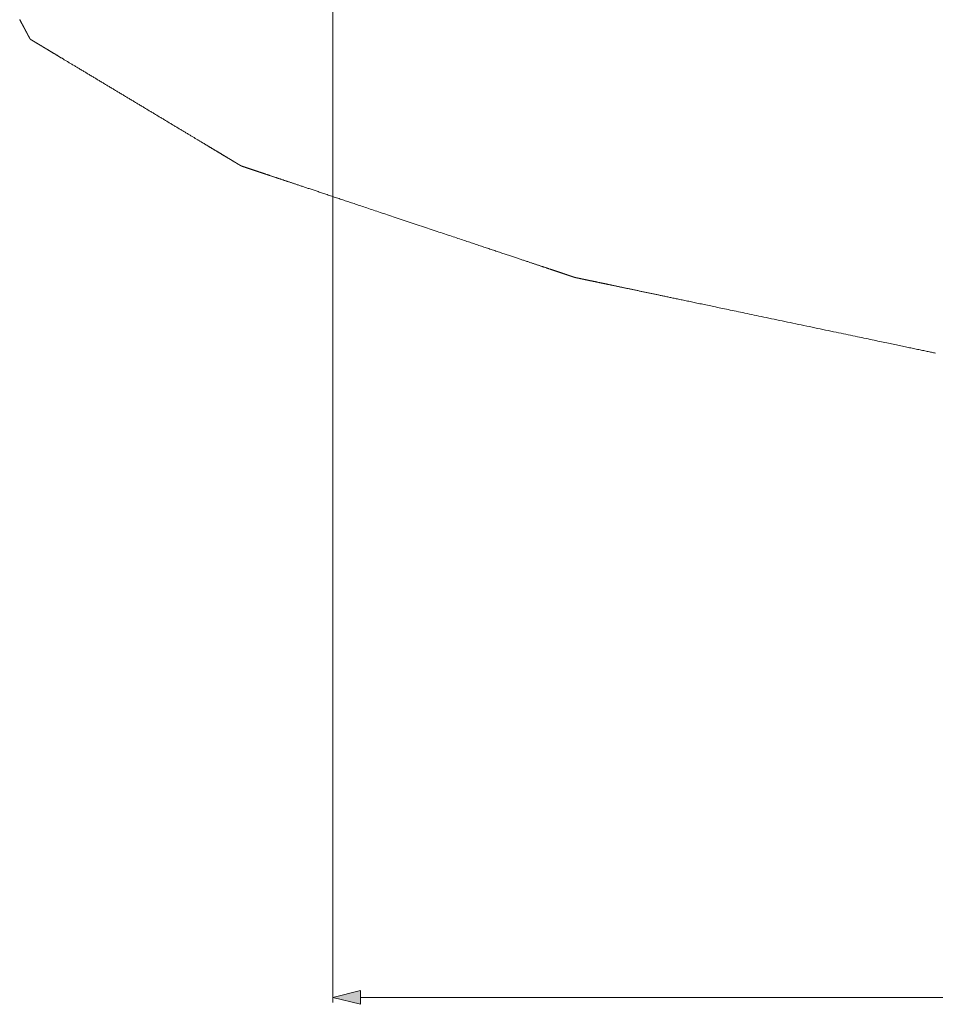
# Model space of a CAD drawing. Header units: inches. Extents: x 0 to 841, y 0 to 594.
# Tile 40 of 129: x 321 to 354, y 200 to 235. Entities that reach past the tile are written whole.
import ezdxf

# ---------------------------------------------------------------- set-up
doc = ezdxf.new("R2010")
doc.units = ezdxf.units.IN
doc.header["$LTSCALE"] = 46.255
doc.header["$MEASUREMENT"] = 0
doc.layers.get('0').update_dxf_attribs({"lineweight": 0})
doc.styles.get("Standard").update_dxf_attribs({"font": 'trium.ttf.shx'})
doc.dimstyles.new('DIMSTYLE_1', dxfattribs={"dimtxt": 2.2, "dimasz": 1, "dimexe": 0.18, "dimexo": 0.0625, "dimgap": 0.09, "dimtad": 1, "dimzin": 0, "dimdsep": 46, "dimtxsty": 'Standard', "dimblk": '_ARROW_FILLED', "dimcen": 0.09, "dimadec": 0, "dimazin": 0, "dimtp": 0.01, "dimtfac": 1, "dimtdec": 4, "dimtix": 1, "dimtmove": 0, "dimatfit": 3, "dimfxl": 1, "dimtolj": 1, "dimtzin": 0, "dimarcsym": 0})

# ---------------------------------------------------------------- blocks, each defined once
blk = doc.blocks.new('_ARROW_FILLED')
at = {"linetype": 'ByBlock'}
blk.add_hatch(color=0, dxfattribs=at).paths.add_polyline_path([(0, 0), (-1, 0.25), (-1, -0.25)], flags=0)
at = {"color": 0, "linetype": 'ByBlock'}
blk.add_lwpolyline([(0, 0), (-1, 0.25), (-1, -0.25), (-1, -0.25)], close=True, dxfattribs=at)

msp = doc.modelspace()

# ---------------------------------------------------------------- linework, layer by layer
at = {"color": 2, "linetype": 'Continuous'}
msp.add_lwpolyline([(320.6592, 235.0075), (320.6638, 234.999), (320.6684, 234.9904), (320.6729, 234.9818), (320.6775, 234.9733), (320.682, 234.9648), (320.6865, 234.9563), (320.691, 234.9479), (320.6954, 234.9395), (320.6999, 234.9312), (320.7043, 234.923), (320.7086, 234.9148), (320.7129, 234.9067), (320.7172, 234.8987), (320.7214, 234.8908), (320.7256, 234.8829), (320.7297, 234.8752), (320.7338, 234.8675), (320.7378, 234.86), (320.7418, 234.8525), (320.7457, 234.8452), (320.7496, 234.8379), (320.7534, 234.8308), (320.7572, 234.8237), (320.7609, 234.8167), (320.7645, 234.8098), (320.7681, 234.8031), (320.7717, 234.7964), (320.7752, 234.7898), (320.7787, 234.7833), (320.7821, 234.7769), (320.7854, 234.7706), (320.7888, 234.7644), (320.792, 234.7583), (320.7952, 234.7522), (320.7984, 234.7463), (320.8015, 234.7405), (320.8045, 234.7348), (320.8075, 234.7291), (320.8105, 234.7236), (320.8134, 234.7181), (320.8162, 234.7128), (320.819, 234.7075), (320.8218, 234.7024), (320.8245, 234.6973), (320.8271, 234.6923), (320.8297, 234.6875), (320.8323, 234.6827), (320.8348, 234.678), (320.8373, 234.6733), (320.8397, 234.6687), (320.8421, 234.6642), (320.8445, 234.6597), (320.8469, 234.6553), (320.8492, 234.6509), (320.8515, 234.6465), (320.8538, 234.6422), (320.8561, 234.6379), (320.8584, 234.6336), (320.8607, 234.6293), (320.863, 234.625), (320.8653, 234.6207), (320.8676, 234.6164), (320.8699, 234.6121), (320.8721, 234.6078), (320.8744, 234.6036), (320.8767, 234.5993), (320.8789, 234.5951), (320.8811, 234.591), (320.8833, 234.5868), (320.8855, 234.5827), (320.8877, 234.5786), (320.8899, 234.5745), (320.892, 234.5705), (320.8941, 234.5666), (320.8962, 234.5626), (320.8983, 234.5588), (320.9003, 234.555), (320.9023, 234.5512), (320.9043, 234.5475), (320.9063, 234.5438), (320.9082, 234.5401), (320.9101, 234.5366), (320.912, 234.533), (320.9138, 234.5295), (320.9157, 234.5261), (320.9175, 234.5227), (320.9193, 234.5194), (320.921, 234.5161), (320.9227, 234.5128), (320.9245, 234.5096), (320.9261, 234.5065), (320.9278, 234.5034), (320.9294, 234.5003), (320.931, 234.4973), (320.9326, 234.4943), (320.9341, 234.4914), (320.9357, 234.4886), (320.9372, 234.4857), (320.9387, 234.483), (320.9401, 234.4803), (320.9415, 234.4776), (320.9429, 234.475), (320.9443, 234.4724), (320.9456, 234.4698), (320.947, 234.4674), (320.9483, 234.4649), (320.9495, 234.4625), (320.9508, 234.4602), (320.952, 234.4578), (320.9533, 234.4555), (320.9545, 234.4533), (320.9557, 234.451), (320.9568, 234.4488), (320.958, 234.4466), (320.9592, 234.4444), (320.9603, 234.4423), (320.9615, 234.4401), (320.9626, 234.438), (320.9638, 234.4358), (320.9649, 234.4337), (320.9661, 234.4315), (320.9672, 234.4294), (320.9683, 234.4272), (320.9695, 234.4251), (320.9706, 234.423), (320.9717, 234.4209), (320.9729, 234.4187), (320.974, 234.4167), (320.9751, 234.4146), (320.9762, 234.4125), (320.9773, 234.4105), (320.9783, 234.4084), (320.9794, 234.4064), (320.9805, 234.4045), (320.9815, 234.4025), (320.9825, 234.4006), (320.9836, 234.3987), (320.9846, 234.3968), (320.9856, 234.3949), (320.9865, 234.3931), (320.9875, 234.3913), (320.9885, 234.3895), (320.9894, 234.3877), (320.9903, 234.386), (320.9912, 234.3842), (320.9922, 234.3825), (320.993, 234.3809), (320.9939, 234.3792), (320.9948, 234.3776), (320.9956, 234.376), (320.9965, 234.3744), (320.9973, 234.3729), (320.9981, 234.3713), (320.9989, 234.3698), (320.9997, 234.3684), (321.0005, 234.3669), (321.0012, 234.3655), (321.002, 234.3641), (321.0027, 234.3627), (321.0035, 234.3613), (321.0042, 234.36), (321.0049, 234.3587), (321.0056, 234.3574), (321.0062, 234.3561), (321.0069, 234.3549), (321.0075, 234.3536), (321.0082, 234.3524), (321.0088, 234.3513), (321.0094, 234.3501), (321.01, 234.349), (321.0106, 234.3479), (321.0112, 234.3468), (321.0118, 234.3457), (321.0123, 234.3446), (321.0129, 234.3436), (321.0135, 234.3425), (321.014, 234.3415), (321.0145, 234.3405), (321.0151, 234.3395), (321.0156, 234.3386), (321.0161, 234.3376), (321.0166, 234.3366), (321.0171, 234.3357), (321.0176, 234.3348), (321.0181, 234.3338), (321.0186, 234.3329), (321.0191, 234.332), (321.0195, 234.3312), (321.02, 234.3303), (321.0204, 234.3294), (321.0209, 234.3286), (321.0213, 234.3277), (321.0218, 234.3269), (321.0222, 234.3261), (321.0226, 234.3253), (321.0231, 234.3245), (321.0235, 234.3237), (321.0239, 234.323), (321.0243, 234.3222), (321.0247, 234.3215), (321.0251, 234.3208), (321.0254, 234.3201), (321.0258, 234.3194), (321.0262, 234.3187), (321.0265, 234.318), (321.0268, 234.3174), (321.0272, 234.3168), (321.0275, 234.3162), (321.0278, 234.3156), (321.0281, 234.315), (321.0284, 234.3144), (321.0287, 234.3139), (321.029, 234.3134), (321.0293, 234.3129), (321.0295, 234.3124), (321.0298, 234.3119), (321.03, 234.3114), (321.0303, 234.311), (321.0305, 234.3106), (321.0307, 234.3101), (321.0309, 234.3097), (321.0312, 234.3093), (321.0314, 234.3089), (321.0316, 234.3085), (321.0318, 234.3081), (321.032, 234.3078), (321.0322, 234.3074), (321.0323, 234.3071), (321.0325, 234.3067), (321.0327, 234.3064), (321.0329, 234.3061), (321.033, 234.3058), (321.0332, 234.3055), (321.0334, 234.3052), (321.0335, 234.3049), (321.0337, 234.3046), (321.0338, 234.3043), (321.0339, 234.3041), (321.0341, 234.3038), (321.0342, 234.3036), (321.0343, 234.3033), (321.0345, 234.3031), (321.0346, 234.3029), (321.0347, 234.3027), (321.0348, 234.3025), (321.0349, 234.3023), (321.035, 234.3021), (321.0351, 234.3019), (321.0352, 234.3018), (321.0353, 234.3016), (321.0354, 234.3014), (321.0354, 234.3013), (321.0355, 234.3011), (321.0356, 234.301), (321.0357, 234.3008), (321.0358, 234.3007), (321.0358, 234.3006), (321.0359, 234.3004), (321.036, 234.3003), (321.036, 234.3002), (321.0361, 234.3001), (321.0362, 234.2999), (321.0362, 234.2998), (321.0363, 234.2997), (321.0364, 234.2996), (321.0364, 234.2995), (321.0365, 234.2994), (321.0365, 234.2993), (321.0366, 234.2992), (321.0366, 234.299), (321.0367, 234.2989), (321.0367, 234.2988), (321.0368, 234.2987), (321.0368, 234.2986), (321.0369, 234.2985), (321.037, 234.2984), (321.037, 234.2983), (321.0371, 234.2982), (321.0371, 234.2981), (321.0372, 234.298), (321.0373, 234.2979), (321.0374, 234.2978), (321.0375, 234.2977), (321.0375, 234.2976), (321.0376, 234.2975), (321.0377, 234.2974), (321.0379, 234.2974), (321.038, 234.2973), (321.0381, 234.2972), (321.0382, 234.2971), (321.0384, 234.297), (321.0385, 234.297), (321.0387, 234.2969), (321.0388, 234.2968), (321.039, 234.2967), (321.0391, 234.2966), (321.0393, 234.2965), (321.0395, 234.2964), (321.0397, 234.2963), (321.0399, 234.2962), (321.0401, 234.2961), (321.0403, 234.2959), (321.0405, 234.2958), (321.0407, 234.2956), (321.041, 234.2955), (321.0412, 234.2953), (321.0415, 234.2952), (321.0418, 234.295), (321.042, 234.2948), (321.0424, 234.2946), (321.0427, 234.2944), (321.043, 234.2942), (321.0434, 234.294), (321.0437, 234.2938), (321.0441, 234.2936), (321.0445, 234.2933), (321.0449, 234.2931), (321.0454, 234.2928), (321.0458, 234.2925), (321.0463, 234.2923), (321.0468, 234.292), (321.0473, 234.2917), (321.0478, 234.2914), (321.0483, 234.2911), (321.0489, 234.2907), (321.0495, 234.2904), (321.05, 234.29), (321.0506, 234.2897), (321.0512, 234.2893), (321.0519, 234.289), (321.0525, 234.2886), (321.0532, 234.2882), (321.0538, 234.2878), (321.0545, 234.2874), (321.0552, 234.2869), (321.0559, 234.2865), (321.0567, 234.2861), (321.0575, 234.2856), (321.0583, 234.2851), (321.0591, 234.2846), (321.0599, 234.2841), (321.0608, 234.2836), (321.0617, 234.283), (321.0626, 234.2825), (321.0635, 234.2819), (321.0645, 234.2813), (321.0655, 234.2807), (321.0666, 234.2801), (321.0676, 234.2795), (321.0687, 234.2788), (321.0698, 234.2781), (321.071, 234.2775), (321.0721, 234.2768), (321.0733, 234.276), (321.0745, 234.2753), (321.0758, 234.2746), (321.077, 234.2738), (321.0783, 234.2731), (321.0796, 234.2723), (321.0809, 234.2715), (321.0822, 234.2707), (321.0836, 234.2699), (321.085, 234.2691), (321.0864, 234.2682), (321.0878, 234.2673), (321.0893, 234.2665), (321.0908, 234.2655), (321.0924, 234.2646), (321.094, 234.2637), (321.0956, 234.2627), (321.0973, 234.2617), (321.099, 234.2606), (321.1008, 234.2595), (321.1027, 234.2584), (321.1046, 234.2573), (321.1065, 234.2561), (321.1086, 234.2549), (321.1106, 234.2536), (321.1128, 234.2524), (321.1149, 234.2511), (321.1172, 234.2497), (321.1194, 234.2484), (321.1218, 234.247), (321.1241, 234.2455), (321.1265, 234.2441), (321.129, 234.2426), (321.1315, 234.2411), (321.134, 234.2396), (321.1366, 234.238), (321.1392, 234.2365), (321.1419, 234.2349), (321.1446, 234.2332), (321.1474, 234.2316), (321.1502, 234.2299), (321.1531, 234.2281), (321.156, 234.2264), (321.1591, 234.2245), (321.1622, 234.2227), (321.1654, 234.2208), (321.1687, 234.2188), (321.1721, 234.2167), (321.1755, 234.2147), (321.1791, 234.2125), (321.1828, 234.2103), (321.1866, 234.208), (321.1906, 234.2056), (321.1946, 234.2032), (321.1987, 234.2007), (321.203, 234.1982), (321.2073, 234.1956), (321.2118, 234.1929), (321.2163, 234.1901), (321.221, 234.1874), (321.2257, 234.1845), (321.2305, 234.1816), (321.2355, 234.1787), (321.2405, 234.1757), (321.2455, 234.1726), (321.2507, 234.1695), (321.2559, 234.1664), (321.2612, 234.1632), (321.2666, 234.1599), (321.2721, 234.1567), (321.2777, 234.1533), (321.2833, 234.1499), (321.289, 234.1465), (321.2948, 234.1431), (321.3006, 234.1395), (321.3065, 234.136), (321.3125, 234.1324), (321.3186, 234.1287), (321.3248, 234.125), (321.331, 234.1213), (321.3373, 234.1175), (321.3437, 234.1136), (321.3502, 234.1097), (321.3567, 234.1058), (321.3633, 234.1019), (321.37, 234.0979), (321.3767, 234.0938), (321.3834, 234.0898), (321.3902, 234.0857), (321.397, 234.0816), (321.4039, 234.0775), (321.4108, 234.0734), (321.4177, 234.0692), (321.4246, 234.0651), (321.4315, 234.0609), (321.4384, 234.0568), (321.4454, 234.0526), (321.4523, 234.0484), (321.4592, 234.0443), (321.4662, 234.0401), (321.4731, 234.0359), (321.48, 234.0318), (321.487, 234.0276), (321.4939, 234.0234), (321.5008, 234.0193), (321.5078, 234.0151), (321.5147, 234.011), (321.5216, 234.0068), (321.5285, 234.0026), (321.5355, 233.9985), (321.5424, 233.9943), (321.5493, 233.9901), (321.5563, 233.986), (321.5633, 233.9818), (321.5702, 233.9776), (321.5773, 233.9734), (321.5844, 233.9691), (321.5915, 233.9648), (321.5987, 233.9605), (321.606, 233.9561), (321.6134, 233.9516), (321.6209, 233.9471), (321.6286, 233.9426), (321.6363, 233.9379), (321.6442, 233.9332), (321.6522, 233.9284), (321.6603, 233.9235), (321.6686, 233.9185), (321.6771, 233.9134), (321.6857, 233.9082), (321.6945, 233.9029), (321.7035, 233.8976), (321.7125, 233.8921), (321.7218, 233.8866), (321.7312, 233.8809), (321.7407, 233.8752), (321.7504, 233.8694), (321.7603, 233.8634), (321.7703, 233.8574), (321.7805, 233.8513), (321.7908, 233.8451), (321.8013, 233.8388), (321.8119, 233.8324), (321.8228, 233.8259), (321.8338, 233.8193), (321.8451, 233.8125), (321.8567, 233.8055), (321.8685, 233.7984), (321.8807, 233.7911), (321.8931, 233.7837), (321.9059, 233.776), (321.9191, 233.7681), (321.9326, 233.76), (321.9465, 233.7516), (321.9609, 233.743), (321.9757, 233.7341), (321.9909, 233.7249), (322.0066, 233.7155), (322.0227, 233.7058), (322.0393, 233.6959), (322.0563, 233.6856), (322.0737, 233.6752), (322.0915, 233.6645), (322.1097, 233.6536), (322.1283, 233.6424), (322.1472, 233.631), (322.1665, 233.6194), (322.1862, 233.6076), (322.2062, 233.5956), (322.2265, 233.5834), (322.2471, 233.571), (322.2681, 233.5584), (322.2894, 233.5457), (322.3109, 233.5327), (322.3328, 233.5196), (322.355, 233.5063), (322.3775, 233.4928), (322.4003, 233.4791), (322.4234, 233.4652), (322.4468, 233.4511), (322.4705, 233.4369), (322.4945, 233.4224), (322.5189, 233.4078), (322.5435, 233.393), (322.5685, 233.378), (322.5937, 233.3629), (322.6193, 233.3475), (322.6452, 233.332), (322.6713, 233.3163), (322.6977, 233.3004), (322.7242, 233.2845), (322.751, 233.2684), (322.778, 233.2522), (322.8052, 233.2359), (322.8325, 233.2195), (322.8599, 233.203), (322.8874, 233.1865), (322.915, 233.1699), (322.9427, 233.1533), (322.9704, 233.1366), (322.9981, 233.12), (323.0258, 233.1033), (323.0536, 233.0867), (323.0813, 233.07), (323.109, 233.0534), (323.1367, 233.0367), (323.1645, 233.0201), (323.1922, 233.0034), (323.2199, 232.9868), (323.2476, 232.9701), (323.2754, 232.9535), (323.3031, 232.9368), (323.3308, 232.9201), (323.3586, 232.9035), (323.3863, 232.8868), (323.414, 232.8702), (323.4417, 232.8535), (323.4695, 232.8369), (323.4972, 232.8202), (323.5249, 232.8036), (323.5526, 232.7869), (323.5804, 232.7703), (323.6081, 232.7536), (323.6358, 232.737), (323.6636, 232.7203), (323.6913, 232.7037), (323.719, 232.687), (323.7467, 232.6703), (323.7745, 232.6537), (323.8022, 232.637), (323.8299, 232.6204), (323.8576, 232.6037), (323.8854, 232.5871), (323.9131, 232.5704), (323.9408, 232.5538), (323.9686, 232.5371), (323.9963, 232.5205), (324.024, 232.5038), (324.0517, 232.4872), (324.0795, 232.4705), (324.1072, 232.4538), (324.1349, 232.4372), (324.1626, 232.4205), (324.1904, 232.4039), (324.2181, 232.3872), (324.2458, 232.3706), (324.2736, 232.3539), (324.3013, 232.3373), (324.329, 232.3206), (324.3567, 232.304), (324.3845, 232.2873), (324.4122, 232.2707), (324.4399, 232.254), (324.4676, 232.2374), (324.4954, 232.2207), (324.5231, 232.204), (324.5508, 232.1874), (324.5786, 232.1707), (324.6063, 232.1541), (324.634, 232.1374), (324.6617, 232.1208), (324.6895, 232.1041), (324.7172, 232.0875), (324.7449, 232.0708), (324.7726, 232.0542), (324.8004, 232.0375), (324.8281, 232.0209), (324.8558, 232.0042), (324.8836, 231.9875), (324.9113, 231.9709), (324.939, 231.9542), (324.9667, 231.9376), (324.9945, 231.9209), (325.0222, 231.9043), (325.0499, 231.8876), (325.0776, 231.871), (325.1054, 231.8543), (325.1331, 231.8377), (325.1608, 231.821), (325.1886, 231.8044), (325.2163, 231.7877), (325.244, 231.7711), (325.2717, 231.7544), (325.2995, 231.7377), (325.3272, 231.7211), (325.3549, 231.7044), (325.3826, 231.6878), (325.4104, 231.6711), (325.4381, 231.6545), (325.4658, 231.6378), (325.4936, 231.6212), (325.5213, 231.6045), (325.549, 231.5879), (325.5767, 231.5712), (325.6045, 231.5546), (325.6322, 231.5379), (325.6599, 231.5213), (325.6876, 231.5046), (325.7154, 231.4879), (325.7431, 231.4713), (325.7708, 231.4546), (325.7986, 231.438), (325.8263, 231.4213), (325.854, 231.4047), (325.8817, 231.388), (325.9095, 231.3714), (325.9372, 231.3547), (325.9649, 231.3381), (325.9926, 231.3214), (326.0204, 231.3048), (326.0481, 231.2881), (326.0758, 231.2714), (326.1036, 231.2548), (326.1313, 231.2381), (326.159, 231.2215), (326.1867, 231.2048), (326.2145, 231.1882), (326.2422, 231.1715), (326.2699, 231.1549), (326.2977, 231.1382), (326.3254, 231.1216), (326.3531, 231.1049), (326.3808, 231.0883), (326.4085, 231.0717), (326.4361, 231.0551), (326.4636, 231.0386), (326.491, 231.0221), (326.5183, 231.0057), (326.5454, 230.9894), (326.5724, 230.9732), (326.5992, 230.9571), (326.6258, 230.9411), (326.6522, 230.9253), (326.6783, 230.9096), (326.7042, 230.8941), (326.7297, 230.8787), (326.755, 230.8635), (326.78, 230.8485), (326.8046, 230.8337), (326.8289, 230.8191), (326.853, 230.8047), (326.8767, 230.7904), (326.9001, 230.7764), (326.9232, 230.7625), (326.946, 230.7488), (326.9685, 230.7353), (326.9907, 230.722), (327.0126, 230.7088), (327.0341, 230.6959), (327.0554, 230.6831), (327.0763, 230.6705), (327.097, 230.6581), (327.1173, 230.6459), (327.1373, 230.6339), (327.157, 230.6221), (327.1765, 230.6104), (327.1956, 230.5989), (327.2143, 230.5876), (327.2328, 230.5765), (327.251, 230.5656), (327.2689, 230.5549), (327.2864, 230.5443), (327.3037, 230.534), (327.3206, 230.5238), (327.3373, 230.5138), (327.3536, 230.504), (327.3696, 230.4944), (327.3854, 230.4849), (327.4008, 230.4756), (327.4161, 230.4665), (327.431, 230.4575), (327.4458, 230.4486), (327.4604, 230.4398), (327.4749, 230.4311), (327.4892, 230.4226), (327.5034, 230.414), (327.5174, 230.4056), (327.5314, 230.3972), (327.5454, 230.3888), (327.5592, 230.3805), (327.5731, 230.3722), (327.587, 230.3638), (327.6008, 230.3555), (327.6147, 230.3472), (327.6285, 230.3389), (327.6422, 230.3306), (327.6559, 230.3224), (327.6696, 230.3142), (327.6831, 230.3061), (327.6966, 230.298), (327.71, 230.2899), (327.7233, 230.2819), (327.7365, 230.274), (327.7496, 230.2662), (327.7625, 230.2584), (327.7753, 230.2507), (327.7879, 230.2431), (327.8004, 230.2356), (327.8127, 230.2282), (327.8249, 230.2209), (327.8369, 230.2137), (327.8488, 230.2066), (327.8605, 230.1996), (327.872, 230.1926), (327.8834, 230.1858), (327.8947, 230.179), (327.9058, 230.1724), (327.9167, 230.1658), (327.9275, 230.1593), (327.9381, 230.1529), (327.9486, 230.1466), (327.9589, 230.1404), (327.9691, 230.1343), (327.9791, 230.1283), (327.9889, 230.1224), (327.9986, 230.1166), (328.0082, 230.1108), (328.0176, 230.1052), (328.0268, 230.0996), (328.0359, 230.0942), (328.0449, 230.0888), (328.0536, 230.0835), (328.0623, 230.0784), (328.0707, 230.0733), (328.0791, 230.0683), (328.0872, 230.0634), (328.0952, 230.0586), (328.1031, 230.0538), (328.1108, 230.0492), (328.1184, 230.0446), (328.1258, 230.0402), (328.1332, 230.0358), (328.1403, 230.0315), (328.1474, 230.0272), (328.1544, 230.023), (328.1612, 230.0189), (328.168, 230.0149), (328.1747, 230.0109), (328.1812, 230.0069), (328.1877, 230.003), (328.1941, 229.9992), (328.2004, 229.9954), (328.2066, 229.9916), (328.2128, 229.9879), (328.2189, 229.9843), (328.2249, 229.9807), (328.2308, 229.9771), (328.2367, 229.9736), (328.2425, 229.9701), (328.2482, 229.9667), (328.2538, 229.9633), (328.2593, 229.96), (328.2648, 229.9567), (328.2702, 229.9535), (328.2755, 229.9503), (328.2807, 229.9471), (328.2859, 229.944), (328.291, 229.941), (328.296, 229.938), (328.3009, 229.935), (328.3058, 229.9321), (328.3105, 229.9292), (328.3152, 229.9264), (328.3199, 229.9236), (328.3244, 229.9209), (328.3289, 229.9182), (328.3333, 229.9156), (328.3376, 229.913), (328.3418, 229.9105), (328.346, 229.908), (328.3501, 229.9055), (328.3541, 229.9031), (328.358, 229.9007), (328.3619, 229.8984), (328.3657, 229.8961), (328.3694, 229.8939), (328.3731, 229.8917), (328.3768, 229.8895), (328.3804, 229.8873), (328.3839, 229.8852), (328.3875, 229.883), (328.391, 229.8809), (328.3945, 229.8788), (328.398, 229.8767), (328.4015, 229.8746), (328.4049, 229.8725), (328.4084, 229.8705), (328.4119, 229.8684), (328.4153, 229.8663), (328.4188, 229.8642), (328.4223, 229.8621), (328.4257, 229.8601), (328.4292, 229.858), (328.4327, 229.8559), (328.4361, 229.8538), (328.4396, 229.8517), (328.4431, 229.8497), (328.4465, 229.8476), (328.45, 229.8455), (328.4535, 229.8434), (328.4569, 229.8413), (328.4604, 229.8392), (328.4638, 229.8372), (328.4673, 229.8351), (328.4708, 229.833), (328.4742, 229.8309), (328.4776, 229.8289), (328.481, 229.8268), (328.4844, 229.8248), (328.4878, 229.8228), (328.4911, 229.8208), (328.4945, 229.8188), (328.4978, 229.8168), (328.501, 229.8148), (328.5043, 229.8129), (328.5075, 229.811), (328.5106, 229.8091), (328.5137, 229.8072), (328.5168, 229.8053), (328.5198, 229.8035), (328.5228, 229.8017), (328.5258, 229.8), (328.5287, 229.7982), (328.5315, 229.7965), (328.5343, 229.7948), (328.5371, 229.7932), (328.5398, 229.7915), (328.5424, 229.79), (328.545, 229.7884), (328.5476, 229.7869), (328.5501, 229.7854), (328.5525, 229.7839), (328.5549, 229.7825), (328.5572, 229.7811), (328.5594, 229.7798), (328.5616, 229.7784), (328.5638, 229.7772), (328.5658, 229.7759), (328.5679, 229.7747), (328.5698, 229.7735), (328.5717, 229.7724), (328.5736, 229.7713), (328.5754, 229.7702), (328.5771, 229.7691), (328.5788, 229.7681), (328.5804, 229.7672), (328.582, 229.7662), (328.5835, 229.7653), (328.5849, 229.7644), (328.5863, 229.7636), (328.5877, 229.7628), (328.589, 229.762), (328.5902, 229.7612), (328.5915, 229.7605), (328.5927, 229.7598), (328.5938, 229.7591), (328.5949, 229.7584), (328.596, 229.7578), (328.5971, 229.7571), (328.5981, 229.7565), (328.5992, 229.7559), (328.6002, 229.7553), (328.6011, 229.7547), (328.6021, 229.7541), (328.6031, 229.7535), (328.604, 229.753), (328.6049, 229.7524), (328.6058, 229.7519), (328.6067, 229.7514), (328.6076, 229.7508), (328.6084, 229.7503), (328.6093, 229.7498), (328.6101, 229.7493), (328.6109, 229.7488), (328.6117, 229.7483), (328.6125, 229.7479), (328.6133, 229.7474), (328.6141, 229.7469), (328.6149, 229.7465), (328.6156, 229.746), (328.6164, 229.7456), (328.6171, 229.7451), (328.6178, 229.7447), (328.6186, 229.7442), (328.6193, 229.7438), (328.62, 229.7434), (328.6207, 229.743), (328.6214, 229.7426), (328.622, 229.7422), (328.6227, 229.7418), (328.6234, 229.7414), (328.624, 229.741), (328.6246, 229.7406), (328.6253, 229.7402), (328.6259, 229.7398), (328.6265, 229.7395), (328.6271, 229.7391), (328.6276, 229.7388), (328.6282, 229.7384), (328.6288, 229.7381), (328.6293, 229.7378), (328.6298, 229.7375), (328.6304, 229.7371), (328.6309, 229.7368), (328.6314, 229.7365), (328.6318, 229.7363), (328.6323, 229.736), (328.6328, 229.7357), (328.6332, 229.7355), (328.6336, 229.7352), (328.634, 229.735), (328.6344, 229.7347), (328.6348, 229.7345), (328.6352, 229.7343), (328.6356, 229.7341), (328.636, 229.7338), (328.6363, 229.7336), (328.6367, 229.7334), (328.637, 229.7332), (328.6374, 229.733), (328.6377, 229.7328), (328.638, 229.7326), (328.6384, 229.7324), (328.6387, 229.7322), (328.639, 229.732), (328.6393, 229.7317), (328.6397, 229.7315), (328.64, 229.7313), (328.6403, 229.7312), (328.6407, 229.731), (328.641, 229.7308), (328.6413, 229.7306), (328.6417, 229.7304), (328.642, 229.7302), (328.6424, 229.73), (328.6427, 229.7299), (328.6431, 229.7297), (328.6435, 229.7296), (328.6439, 229.7294), (328.6443, 229.7293), (328.6447, 229.7291), (328.6451, 229.729), (328.6456, 229.7288), (328.646, 229.7287), (328.6465, 229.7285), (328.647, 229.7283), (328.6475, 229.7282), (328.648, 229.728), (328.6486, 229.7278), (328.6492, 229.7276), (328.6497, 229.7275), (328.6504, 229.7272), (328.651, 229.727), (328.6517, 229.7268), (328.6524, 229.7266), (328.6531, 229.7263), (328.6539, 229.7261), (328.6547, 229.7258), (328.6556, 229.7255), (328.6564, 229.7252), (328.6574, 229.7249), (328.6583, 229.7245), (328.6594, 229.7242), (328.6604, 229.7238), (328.6615, 229.7235), (328.6627, 229.7231), (328.6639, 229.7226), (328.6652, 229.7222), (328.6665, 229.7218), (328.6679, 229.7213), (328.6694, 229.7208), (328.6708, 229.7204), (328.6724, 229.7198), (328.674, 229.7193), (328.6756, 229.7188), (328.6773, 229.7182), (328.679, 229.7176), (328.6808, 229.7171), (328.6826, 229.7164), (328.6845, 229.7158), (328.6864, 229.7152), (328.6884, 229.7145), (328.6904, 229.7139), (328.6924, 229.7132), (328.6945, 229.7125), (328.6967, 229.7118), (328.6989, 229.711), (328.7011, 229.7103), (328.7033, 229.7095), (328.7056, 229.7088), (328.7079, 229.708), (328.7103, 229.7072), (328.7127, 229.7064), (328.7151, 229.7056), (328.7176, 229.7047), (328.7201, 229.7039), (328.7226, 229.7031), (328.7252, 229.7022), (328.7278, 229.7013), (328.7304, 229.7005), (328.733, 229.6996), (328.7357, 229.6987), (328.7383, 229.6978), (328.741, 229.6969), (328.7437, 229.696), (328.7464, 229.6951), (328.7491, 229.6942), (328.7519, 229.6933), (328.7546, 229.6924), (328.7573, 229.6915), (328.7601, 229.6906), (328.7628, 229.6896), (328.7656, 229.6887), (328.7683, 229.6878), (328.7711, 229.6869), (328.7739, 229.6859), (328.7767, 229.685), (328.7795, 229.6841), (328.7824, 229.6831), (328.7853, 229.6821), (328.7882, 229.6812), (328.7911, 229.6802), (328.7942, 229.6792), (328.7972, 229.6782), (328.8003, 229.6771), (328.8035, 229.6761), (328.8067, 229.675), (328.81, 229.6739), (328.8134, 229.6727), (328.8169, 229.6716), (328.8204, 229.6704), (328.8241, 229.6692), (328.8278, 229.6679), (328.8317, 229.6666), (328.8357, 229.6653), (328.8399, 229.6639), (328.8442, 229.6625), (328.8486, 229.661), (328.8532, 229.6595), (328.858, 229.6579), (328.8629, 229.6562), (328.868, 229.6545), (328.8733, 229.6527), (328.8788, 229.6509), (328.8845, 229.649), (328.8903, 229.6471), (328.8963, 229.645), (328.9026, 229.643), (328.909, 229.6408), (328.9155, 229.6386), (328.9223, 229.6364), (328.9292, 229.634), (328.9364, 229.6317), (328.9437, 229.6292), (328.9512, 229.6267), (328.9589, 229.6242), (328.9667, 229.6215), (328.9748, 229.6188), (328.983, 229.6161), (328.9913, 229.6133), (328.9999, 229.6104), (329.0086, 229.6075), (329.0175, 229.6046), (329.0265, 229.6016), (329.0357, 229.5985), (329.045, 229.5954), (329.0545, 229.5922), (329.0641, 229.589), (329.0738, 229.5858), (329.0837, 229.5825), (329.0937, 229.5791), (329.1038, 229.5758), (329.114, 229.5723), (329.1243, 229.5689), (329.1348, 229.5654), (329.1453, 229.5619), (329.1559, 229.5583), (329.1665, 229.5548), (329.1773, 229.5512), (329.1881, 229.5476), (329.1989, 229.544), (329.2098, 229.5403), (329.2207, 229.5367), (329.2317, 229.533), (329.2426, 229.5294), (329.2536, 229.5257), (329.2645, 229.522), (329.2755, 229.5184), (329.2866, 229.5147), (329.2976, 229.511), (329.3088, 229.5073), (329.32, 229.5035), (329.3313, 229.4998), (329.3427, 229.4959), (329.3543, 229.4921), (329.366, 229.4882), (329.3778, 229.4842), (329.3899, 229.4802), (329.4021, 229.4761), (329.4145, 229.4719), (329.4272, 229.4677), (329.4401, 229.4634), (329.4533, 229.459), (329.4667, 229.4545), (329.4803, 229.45), (329.4942, 229.4453), (329.5084, 229.4406), (329.5227, 229.4358), (329.5374, 229.4309), (329.5522, 229.4259), (329.5673, 229.4209), (329.5827, 229.4158), (329.5983, 229.4106), (329.6141, 229.4053), (329.6302, 229.3999), (329.6465, 229.3944), (329.6631, 229.3889), (329.6799, 229.3833), (329.697, 229.3776), (329.7143, 229.3718), (329.7318, 229.366), (329.7496, 229.36), (329.7677, 229.354), (329.7859, 229.3479), (329.8045, 229.3417), (329.8232, 229.3354), (329.8422, 229.3291), (329.8615, 229.3226), (329.881, 229.3161), (329.9007, 229.3095), (329.9207, 229.3029), (329.9409, 229.2961), (329.9614, 229.2893), (329.982, 229.2824), (330.0029, 229.2754), (330.0239, 229.2684), (330.0451, 229.2613), (330.0665, 229.2542), (330.088, 229.247), (330.1095, 229.2398), (330.1312, 229.2325), (330.153, 229.2253), (330.1748, 229.218), (330.1967, 229.2107), (330.2186, 229.2033), (330.2406, 229.196), (330.2625, 229.1887), (330.2845, 229.1813), (330.3065, 229.174), (330.3286, 229.1666), (330.3509, 229.1592), (330.3733, 229.1517), (330.396, 229.1441), (330.4188, 229.1365), (330.4419, 229.1288), (330.4653, 229.1209), (330.489, 229.113), (330.5131, 229.105), (330.5376, 229.0968), (330.5625, 229.0885), (330.5878, 229.08), (330.6137, 229.0714), (330.64, 229.0626), (330.6668, 229.0536), (330.6941, 229.0445), (330.7219, 229.0352), (330.7501, 229.0258), (330.7789, 229.0162), (330.8081, 229.0064), (330.8379, 228.9965), (330.8681, 228.9864), (330.8988, 228.9761), (330.93, 228.9657), (330.9617, 228.9551), (330.9938, 228.9444), (331.0265, 228.9335), (331.0596, 228.9224), (331.0933, 228.9112), (331.1274, 228.8998), (331.162, 228.8882), (331.1971, 228.8765), (331.2327, 228.8646), (331.2687, 228.8526), (331.3053, 228.8404), (331.3423, 228.828), (331.3799, 228.8154), (331.4179, 228.8027), (331.4564, 228.7899), (331.4954, 228.7769), (331.5348, 228.7637), (331.5748, 228.7503), (331.6153, 228.7368), (331.6562, 228.7231), (331.6975, 228.7093), (331.7392, 228.6954), (331.7813, 228.6814), (331.8237, 228.6672), (331.8664, 228.6529), (331.9093, 228.6386), (331.9525, 228.6242), (331.9959, 228.6097), (332.0394, 228.5951), (332.0831, 228.5805), (332.1268, 228.5659), (332.1707, 228.5513), (332.2145, 228.5366), (332.2584, 228.522), (332.3023, 228.5073), (332.3464, 228.4926), (332.3907, 228.4778), (332.4352, 228.4629), (332.4801, 228.4479), (332.5253, 228.4328), (332.571, 228.4176), (332.6172, 228.4021), (332.664, 228.3865), (332.7115, 228.3706), (332.7596, 228.3545), (332.8086, 228.3382), (332.8584, 228.3216), (332.9091, 228.3046), (332.9607, 228.2874), (333.0134, 228.2698), (333.067, 228.2519), (333.1216, 228.2336), (333.1771, 228.2151), (333.2337, 228.1962), (333.2912, 228.177), (333.3497, 228.1574), (333.4091, 228.1376), (333.4696, 228.1174), (333.531, 228.0969), (333.5934, 228.076), (333.6567, 228.0549), (333.7211, 228.0334), (333.7864, 228.0116), (333.8527, 227.9894), (333.9198, 227.967), (333.9879, 227.9443), (334.0567, 227.9213), (334.1262, 227.8981), (334.1964, 227.8746), (334.2671, 227.851), (334.3384, 227.8272), (334.4102, 227.8032), (334.4823, 227.7791), (334.5547, 227.7549), (334.6274, 227.7306), (334.7003, 227.7063), (334.7734, 227.6819), (334.8465, 227.6575), (334.9196, 227.633), (334.9926, 227.6086), (335.0655, 227.5843), (335.1382, 227.56), (335.2107, 227.5358), (335.2828, 227.5117), (335.3545, 227.4877), (335.4258, 227.4639), (335.4966, 227.4403), (335.5667, 227.4169), (335.6363, 227.3936), (335.7051, 227.3706), (335.7731, 227.3479), (335.8403, 227.3255), (335.9066, 227.3033), (335.9719, 227.2815), (336.0362, 227.26), (336.0996, 227.2389), (336.162, 227.218), (336.2234, 227.1975), (336.2838, 227.1773), (336.3433, 227.1575), (336.4018, 227.1379), (336.4593, 227.1187), (336.5158, 227.0998), (336.5714, 227.0813), (336.626, 227.063), (336.6796, 227.0451), (336.7322, 227.0275), (336.7839, 227.0103), (336.8346, 226.9933), (336.8844, 226.9767), (336.9333, 226.9604), (336.9815, 226.9443), (337.0289, 226.9284), (337.0757, 226.9128), (337.122, 226.8973), (337.1677, 226.8821), (337.2129, 226.867), (337.2577, 226.852), (337.3023, 226.8371), (337.3465, 226.8223), (337.3906, 226.8076), (337.4346, 226.7929), (337.4784, 226.7783), (337.5223, 226.7636), (337.5661, 226.749), (337.6099, 226.7344), (337.6535, 226.7198), (337.6971, 226.7052), (337.7405, 226.6907), (337.7836, 226.6763), (337.8266, 226.662), (337.8693, 226.6477), (337.9117, 226.6336), (337.9537, 226.6195), (337.9955, 226.6056), (338.0368, 226.5918), (338.0777, 226.5781), (338.1181, 226.5646), (338.1581, 226.5512), (338.1976, 226.538), (338.2366, 226.525), (338.2751, 226.5122), (338.3131, 226.4995), (338.3506, 226.4869), (338.3877, 226.4745), (338.4242, 226.4623), (338.4603, 226.4503), (338.4959, 226.4384), (338.531, 226.4267), (338.5656, 226.4151), (338.5997, 226.4037), (338.6333, 226.3925), (338.6665, 226.3814), (338.6991, 226.3705), (338.7313, 226.3598), (338.763, 226.3492), (338.7942, 226.3388), (338.8249, 226.3285), (338.8551, 226.3184), (338.8848, 226.3085), (338.9141, 226.2987), (338.9428, 226.2891), (338.9711, 226.2797), (338.9989, 226.2704), (339.0262, 226.2613), (339.053, 226.2523), (339.0793, 226.2435), (339.1051, 226.2349), (339.1305, 226.2264), (339.1553, 226.2181), (339.1798, 226.21), (339.2038, 226.2019), (339.2273, 226.1941), (339.2505, 226.1863), (339.2732, 226.1787), (339.2956, 226.1713), (339.3177, 226.1639), (339.3393, 226.1567), (339.3607, 226.1495), (339.3818, 226.1425), (339.4025, 226.1355), (339.423, 226.1287), (339.4433, 226.1219), (339.4632, 226.1153), (339.483, 226.1087), (339.5025, 226.1022), (339.5217, 226.0957), (339.5407, 226.0894), (339.5595, 226.0831), (339.578, 226.0769), (339.5963, 226.0708), (339.6143, 226.0648), (339.6321, 226.0589), (339.6497, 226.053), (339.667, 226.0472), (339.684, 226.0415), (339.7008, 226.0359), (339.7174, 226.0304), (339.7337, 226.0249), (339.7498, 226.0195), (339.7657, 226.0142), (339.7813, 226.009), (339.7966, 226.0039), (339.8117, 225.9989), (339.8266, 225.9939), (339.8412, 225.989), (339.8556, 225.9842), (339.8697, 225.9795), (339.8836, 225.9748), (339.8973, 225.9703), (339.9107, 225.9658), (339.9238, 225.9614), (339.9367, 225.9571), (339.9494, 225.9529), (339.9619, 225.9487), (339.9741, 225.9446), (339.9861, 225.9406), (339.9978, 225.9367), (340.0094, 225.9328), (340.0208, 225.929), (340.032, 225.9253), (340.043, 225.9216), (340.0539, 225.918), (340.0645, 225.9144), (340.0751, 225.9109), (340.0855, 225.9074), (340.0957, 225.904), (340.1058, 225.9006), (340.1158, 225.8973), (340.1257, 225.894), (340.1354, 225.8907), (340.145, 225.8875), (340.1546, 225.8843), (340.1639, 225.8812), (340.1732, 225.8781), (340.1823, 225.8751), (340.1914, 225.872), (340.2002, 225.8691), (340.209, 225.8661), (340.2177, 225.8633), (340.2262, 225.8604), (340.2346, 225.8576), (340.2429, 225.8548), (340.2511, 225.8521), (340.2591, 225.8494), (340.267, 225.8468), (340.2748, 225.8442), (340.2825, 225.8416), (340.2901, 225.8391), (340.2975, 225.8366), (340.3048, 225.8342), (340.312, 225.8318), (340.3191, 225.8294), (340.326, 225.8271), (340.3328, 225.8248), (340.3395, 225.8226), (340.3461, 225.8204), (340.3526, 225.8182), (340.3589, 225.8161), (340.3651, 225.814), (340.3712, 225.812), (340.3772, 225.81), (340.3831, 225.808), (340.3889, 225.8061), (340.3946, 225.8042), (340.4002, 225.8023), (340.4057, 225.8004), (340.4111, 225.7986), (340.4165, 225.7969), (340.4217, 225.7951), (340.4269, 225.7934), (340.432, 225.7916), (340.4371, 225.79), (340.4421, 225.7883), (340.447, 225.7866), (340.4519, 225.785), (340.4567, 225.7834), (340.4615, 225.7818), (340.4662, 225.7803), (340.4708, 225.7787), (340.4754, 225.7772), (340.4799, 225.7757), (340.4843, 225.7742), (340.4887, 225.7727), (340.493, 225.7713), (340.4973, 225.7699), (340.5015, 225.7684), (340.5056, 225.7671), (340.5097, 225.7657), (340.5137, 225.7644), (340.5177, 225.763), (340.5216, 225.7617), (340.5254, 225.7604), (340.5292, 225.7592), (340.5329, 225.7579), (340.5366, 225.7567), (340.5402, 225.7555), (340.5437, 225.7543), (340.5472, 225.7532), (340.5506, 225.752), (340.5539, 225.7509), (340.5572, 225.7498), (340.5605, 225.7487), (340.5636, 225.7477), (340.5667, 225.7467), (340.5698, 225.7456), (340.5728, 225.7446), (340.5757, 225.7437), (340.5786, 225.7427), (340.5814, 225.7417), (340.5842, 225.7408), (340.5869, 225.7399), (340.5896, 225.739), (340.5922, 225.7381), (340.5948, 225.7373), (340.5973, 225.7365), (340.5997, 225.7356), (340.6022, 225.7348), (340.6045, 225.734), (340.6069, 225.7332), (340.6092, 225.7325), (340.6114, 225.7317), (340.6136, 225.731), (340.6157, 225.7303), (340.6178, 225.7296), (340.6199, 225.7289), (340.6219, 225.7282), (340.6239, 225.7276), (340.6258, 225.7269), (340.6277, 225.7263), (340.6295, 225.7257), (340.6313, 225.7251), (340.633, 225.7245), (340.6347, 225.724), (340.6363, 225.7234), (340.6379, 225.7229), (340.6395, 225.7224), (340.641, 225.7218), (340.6425, 225.7214), (340.6439, 225.7209), (340.6453, 225.7204), (340.6466, 225.72), (340.6479, 225.7196), (340.6491, 225.7191), (340.6503, 225.7187), (340.6514, 225.7184), (340.6525, 225.718), (340.6536, 225.7176), (340.6546, 225.7173), (340.6556, 225.717), (340.6565, 225.7167), (340.6574, 225.7164), (340.6583, 225.7161), (340.6591, 225.7158), (340.6599, 225.7156), (340.6606, 225.7153), (340.6614, 225.715), (340.6621, 225.7148), (340.6628, 225.7146), (340.6635, 225.7143), (340.6642, 225.7141), (340.6649, 225.7139), (340.6655, 225.7137), (340.6662, 225.7134), (340.6668, 225.7132), (340.6675, 225.713), (340.6681, 225.7128), (340.6687, 225.7126), (340.6694, 225.7124), (340.67, 225.7122), (340.6706, 225.7119), (340.6712, 225.7117), (340.6718, 225.7116), (340.6724, 225.7114), (340.673, 225.7112), (340.6736, 225.711), (340.6742, 225.7108), (340.6748, 225.7107), (340.6754, 225.7105), (340.676, 225.7104), (340.6766, 225.7102), (340.6772, 225.7101), (340.6777, 225.71), (340.6783, 225.7098), (340.6789, 225.7097), (340.6796, 225.7096), (340.6802, 225.7094), (340.6808, 225.7093), (340.6815, 225.7092), (340.6821, 225.709), (340.6828, 225.7089), (340.6835, 225.7088), (340.6843, 225.7086), (340.685, 225.7085), (340.6858, 225.7083), (340.6866, 225.7081), (340.6874, 225.708), (340.6883, 225.7078), (340.6892, 225.7076), (340.6901, 225.7074), (340.691, 225.7072), (340.692, 225.707), (340.693, 225.7068), (340.694, 225.7066), (340.6951, 225.7063), (340.6962, 225.7061), (340.6973, 225.7059), (340.6984, 225.7056), (340.6996, 225.7054), (340.7008, 225.7051), (340.7021, 225.7049), (340.7033, 225.7046), (340.7046, 225.7043), (340.706, 225.7041), (340.7073, 225.7038), (340.7087, 225.7035), (340.7101, 225.7032), (340.7116, 225.7029), (340.7131, 225.7026), (340.7146, 225.7023), (340.7161, 225.7019), (340.7177, 225.7016), (340.7193, 225.7013), (340.721, 225.7009), (340.7227, 225.7006), (340.7243, 225.7002), (340.7261, 225.6999), (340.7278, 225.6995), (340.7296, 225.6991), (340.7314, 225.6987), (340.7332, 225.6984), (340.735, 225.698), (340.7368, 225.6976), (340.7386, 225.6972), (340.7405, 225.6968), (340.7423, 225.6964), (340.7442, 225.6961), (340.7461, 225.6957), (340.7479, 225.6953), (340.7498, 225.6949), (340.7516, 225.6945), (340.7535, 225.6941), (340.7554, 225.6937), (340.7573, 225.6933), (340.7592, 225.6929), (340.7612, 225.6925), (340.7631, 225.6921), (340.7651, 225.6917), (340.7671, 225.6912), (340.7691, 225.6908), (340.7712, 225.6904), (340.7733, 225.6899), (340.7755, 225.6895), (340.7777, 225.689), (340.7799, 225.6886), (340.7822, 225.6881), (340.7845, 225.6876), (340.7868, 225.6871), (340.7892, 225.6866), (340.7917, 225.6861), (340.7941, 225.6856), (340.7967, 225.685), (340.7992, 225.6845), (340.8018, 225.684), (340.8045, 225.6834), (340.8072, 225.6828), (340.8099, 225.6823), (340.8126, 225.6817), (340.8155, 225.6811), (340.8183, 225.6805), (340.8212, 225.6799), (340.8242, 225.6793), (340.8272, 225.6786), (340.8303, 225.678), (340.8335, 225.6773), (340.8367, 225.6766), (340.8401, 225.6759), (340.8435, 225.6752), (340.847, 225.6745), (340.8507, 225.6737), (340.8544, 225.6729), (340.8582, 225.6721), (340.8622, 225.6713), (340.8663, 225.6704), (340.8705, 225.6696), (340.8748, 225.6687), (340.8793, 225.6677), (340.8838, 225.6668), (340.8885, 225.6658), (340.8933, 225.6648), (340.8981, 225.6638), (340.9031, 225.6627), (340.9082, 225.6617), (340.9134, 225.6606), (340.9186, 225.6595), (340.924, 225.6583), (340.9295, 225.6572), (340.935, 225.656), (340.9406, 225.6549), (340.9463, 225.6537), (340.9521, 225.6524), (340.958, 225.6512), (340.9639, 225.65), (340.9699, 225.6487), (340.976, 225.6474), (340.9822, 225.6461), (340.9885, 225.6448), (340.9949, 225.6435), (341.0013, 225.6421), (341.0078, 225.6408), (341.0144, 225.6394), (341.0211, 225.638), (341.0279, 225.6365), (341.0348, 225.6351), (341.0417, 225.6337), (341.0487, 225.6322), (341.0559, 225.6307), (341.0631, 225.6292), (341.0705, 225.6276), (341.0779, 225.6261), (341.0855, 225.6245), (341.0933, 225.6228), (341.1011, 225.6212), (341.1091, 225.6195), (341.1172, 225.6178), (341.1255, 225.6161), (341.1339, 225.6143), (341.1425, 225.6125), (341.1513, 225.6107), (341.1602, 225.6088), (341.1693, 225.6069), (341.1785, 225.605), (341.1879, 225.603), (341.1975, 225.601), (341.2073, 225.5989), (341.2172, 225.5968), (341.2273, 225.5947), (341.2375, 225.5926), (341.2479, 225.5904), (341.2585, 225.5882), (341.2692, 225.5859), (341.2801, 225.5836), (341.2912, 225.5813), (341.3024, 225.579), (341.3138, 225.5766), (341.3254, 225.5742), (341.3371, 225.5717), (341.349, 225.5692), (341.3611, 225.5667), (341.3733, 225.5641), (341.3857, 225.5615), (341.3982, 225.5589), (341.4109, 225.5562), (341.4238, 225.5535), (341.4369, 225.5508), (341.4501, 225.548), (341.4635, 225.5452), (341.477, 225.5423), (341.4907, 225.5395), (341.5046, 225.5366), (341.5186, 225.5336), (341.5327, 225.5307), (341.547, 225.5277), (341.5614, 225.5247), (341.5758, 225.5216), (341.5904, 225.5186), (341.605, 225.5155), (341.6197, 225.5124), (341.6345, 225.5093), (341.6493, 225.5062), (341.6641, 225.5031), (341.679, 225.5), (341.6938, 225.4969), (341.7087, 225.4938), (341.7236, 225.4906), (341.7385, 225.4875), (341.7535, 225.4843), (341.7686, 225.4812), (341.7838, 225.478), (341.7992, 225.4748), (341.8147, 225.4715), (341.8303, 225.4682), (341.8462, 225.4649), (341.8623, 225.4615), (341.8786, 225.4581), (341.8952, 225.4546), (341.912, 225.4511), (341.9292, 225.4475), (341.9467, 225.4438), (341.9646, 225.4401), (341.9828, 225.4363), (342.0013, 225.4324), (342.0201, 225.4284), (342.0392, 225.4244), (342.0587, 225.4203), (342.0786, 225.4162), (342.0987, 225.4119), (342.1192, 225.4077), (342.14, 225.4033), (342.1612, 225.3989), (342.1826, 225.3943), (342.2044, 225.3898), (342.2266, 225.3851), (342.249, 225.3804), (342.2718, 225.3756), (342.295, 225.3708), (342.3184, 225.3659), (342.3422, 225.3609), (342.3663, 225.3558), (342.3908, 225.3507), (342.4156, 225.3455), (342.4407, 225.3402), (342.4661, 225.3349), (342.4919, 225.3295), (342.518, 225.324), (342.5444, 225.3185), (342.5712, 225.3129), (342.5983, 225.3072), (342.6257, 225.3014), (342.6534, 225.2956), (342.6814, 225.2897), (342.7097, 225.2838), (342.7382, 225.2778), (342.7669, 225.2718), (342.7959, 225.2657), (342.825, 225.2596), (342.8543, 225.2535), (342.8837, 225.2473), (342.9132, 225.2411), (342.9428, 225.2349), (342.9724, 225.2287), (343.0021, 225.2225), (343.0319, 225.2162), (343.0616, 225.21), (343.0913, 225.2037), (343.1211, 225.1975), (343.1508, 225.1913), (343.1805, 225.185), (343.2103, 225.1788), (343.24, 225.1726), (343.2697, 225.1663), (343.2995, 225.1601), (343.3292, 225.1539), (343.359, 225.1476), (343.3887, 225.1414), (343.4184, 225.1351), (343.4482, 225.1289), (343.4779, 225.1227), (343.5076, 225.1164), (343.5374, 225.1102), (343.5673, 225.1039), (343.5973, 225.0976), (343.6275, 225.0913), (343.6579, 225.0849), (343.6885, 225.0785), (343.7195, 225.072), (343.7508, 225.0654), (343.7826, 225.0588), (343.8147, 225.052), (343.8474, 225.0452), (343.8806, 225.0382), (343.9143, 225.0311), (343.9487, 225.0239), (343.9837, 225.0166), (344.0194, 225.0091), (344.0557, 225.0015), (344.0927, 224.9937), (344.1304, 224.9858), (344.1687, 224.9778), (344.2077, 224.9696), (344.2473, 224.9613), (344.2877, 224.9528), (344.3286, 224.9442), (344.3702, 224.9355), (344.4125, 224.9266), (344.4555, 224.9176), (344.4991, 224.9085), (344.5434, 224.8992), (344.5883, 224.8898), (344.6339, 224.8802), (344.6801, 224.8705), (344.7271, 224.8607), (344.7746, 224.8507), (344.8229, 224.8406), (344.8718, 224.8303), (344.9213, 224.8199), (344.9715, 224.8094), (345.0224, 224.7987), (345.074, 224.7879), (345.1262, 224.777), (345.179, 224.7659), (345.2325, 224.7546), (345.2867, 224.7433), (345.3416, 224.7318), (345.3971, 224.7201), (345.4534, 224.7083), (345.5105, 224.6963), (345.5685, 224.6842), (345.6273, 224.6718), (345.687, 224.6593), (345.7477, 224.6466), (345.8095, 224.6336), (345.8722, 224.6205), (345.9361, 224.6071), (346.0011, 224.5934), (346.0674, 224.5795), (346.1348, 224.5654), (346.2035, 224.551), (346.2736, 224.5363), (346.3449, 224.5213), (346.4176, 224.5061), (346.4916, 224.4906), (346.5669, 224.4748), (346.6436, 224.4587), (346.7216, 224.4423), (346.8009, 224.4257), (346.8815, 224.4088), (346.9634, 224.3916), (347.0467, 224.3741), (347.1312, 224.3564), (347.2171, 224.3384), (347.3044, 224.3201), (347.3929, 224.3015), (347.4827, 224.2827), (347.5738, 224.2636), (347.6661, 224.2442), (347.7593, 224.2247), (347.8536, 224.2049), (347.9487, 224.1849), (348.0447, 224.1648), (348.1413, 224.1445), (348.2385, 224.1241), (348.3363, 224.1036), (348.4345, 224.083), (348.5331, 224.0624), (348.6319, 224.0416), (348.731, 224.0209), (348.8301, 224.0001), (348.9292, 223.9793), (349.0282, 223.9585), (349.127, 223.9378), (349.2256, 223.9171), (349.3238, 223.8965), (349.4216, 223.876), (349.5188, 223.8556), (349.6155, 223.8353), (349.7114, 223.8152), (349.8065, 223.7953), (349.9008, 223.7755), (349.9941, 223.7559), (350.0863, 223.7366), (350.1774, 223.7175), (350.2672, 223.6986), (350.3558, 223.6801), (350.443, 223.6618), (350.5289, 223.6438), (350.6135, 223.626), (350.6967, 223.6086), (350.7786, 223.5914), (350.8593, 223.5745), (350.9385, 223.5578), (351.0165, 223.5415), (351.0932, 223.5254), (351.1685, 223.5096), (351.2425, 223.4941), (351.3152, 223.4788), (351.3865, 223.4639), (351.4566, 223.4492), (351.5253, 223.4348), (351.5928, 223.4206), (351.659, 223.4067), (351.724, 223.3931), (351.7879, 223.3797), (351.8507, 223.3665), (351.9124, 223.3536), (351.9731, 223.3408), (352.0328, 223.3283), (352.0916, 223.316), (352.1496, 223.3038), (352.2067, 223.2919), (352.263, 223.28), (352.3185, 223.2684), (352.3734, 223.2569), (352.4276, 223.2455), (352.4811, 223.2343), (352.534, 223.2232), (352.5862, 223.2123), (352.6377, 223.2014), (352.6886, 223.1908), (352.7388, 223.1802), (352.7883, 223.1698), (352.8372, 223.1596), (352.8855, 223.1495), (352.9331, 223.1395), (352.98, 223.1297), (353.0262, 223.12), (353.0718, 223.1104), (353.1167, 223.101), (353.161, 223.0917), (353.2046, 223.0825), (353.2476, 223.0735), (353.2899, 223.0647), (353.3315, 223.0559), (353.3725, 223.0473), (353.4128, 223.0389), (353.4524, 223.0306), (353.4914, 223.0224), (353.5297, 223.0143), (353.5674, 223.0064), (353.6044, 222.9987), (353.6407, 222.9911), (353.6764, 222.9836)], dxfattribs=at)

# ---------------------------------------------------------------- dimensions: what is measured, and where the dimension line sits
msp.add_linear_dim(base=(506.9454, 199.7663), p1=(331.9454, 247.8314), p2=(506.9454, 247.8314), location=(416.9154, 201.4163), dimstyle='DIMSTYLE_1', override={"dimblk": '_ARROW_FILLED'}, dxfattribs=at).render()

doc.saveas('drawing.dxf')
